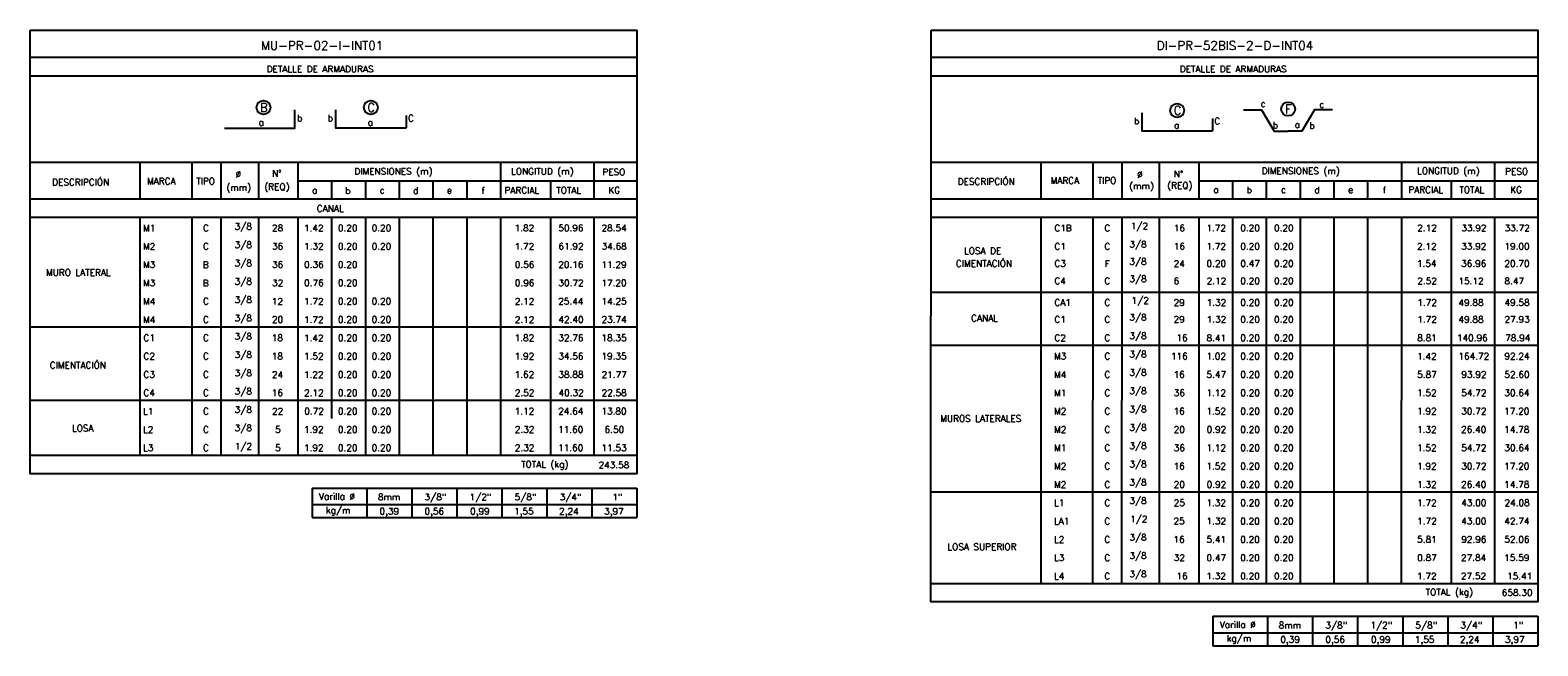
# Model space of a CAD drawing. Header units: metres. Extents: x -260 to 410, y 23 to 160.
# Tile 15 of 15: x 347 to 410, y 53 to 78. Entities that reach past the tile are written whole.
import ezdxf
from ezdxf.enums import TextEntityAlignment as Align

# ---------------------------------------------------------------- set-up
doc = ezdxf.new("R2010")
doc.units = ezdxf.units.M
for name, color, linetype in [('XREF-SE-CUADROS DE DESPIECE - HUAURA_PQT4$0$21', 3, 'Continuous'), ('XREF-SE-CUADROS DE DESPIECE - HUAURA_PQT4$0$21C', 3, 'Continuous'), ('XREF-SE-CUADROS DE DESPIECE - HUAURA_PQT4$0$23', 2, 'Continuous'), ('XREF-SE-CUADROS DE DESPIECE - HUAURA_PQT4$0$S-ANNO-TEXT', 7, 'Continuous'), ('XREF-SE-CUADROS DE DESPIECE - HUAURA_PQT4$0$S-LNWK-0006', 1, 'Continuous')]:
    doc.layers.add(name, color=color, linetype=linetype)
doc.styles.add('XREF-SE-CUADROS DE DESPIECE - HUAURA_PQT4$0$TEGEPSA 100', font='romans.shx')

# ---------------------------------------------------------------- blocks, each defined once
blk = doc.blocks.new('XREF-SE-CUADROS DE DESPIECE - HUAURA_PQT4')
for p, q in [((351.699, 72.91), (351.699, 71.394)), ((368.676, 62.298), (368.676, 60.782))]:
    blk.add_line(p, q)
at = {"layer": 'XREF-SE-CUADROS DE DESPIECE - HUAURA_PQT4$0$21'}
for p, q in [((353.843, 72.91), (353.843, 71.394)), ((355.043, 72.91), (355.043, 71.394)), ((356.597, 72.91), (356.597, 71.394)), ((358.23, 72.91), (358.23, 71.394)), ((366.611, 72.91), (366.611, 71.394)), ((370.466, 72.91), (370.466, 71.394)), ((388.965, 72.91), (388.965, 71.394)), ((391.109, 72.91), (391.109, 71.394)), ((392.309, 72.91), (392.309, 71.394)), ((393.864, 72.91), (393.864, 71.394)), ((395.496, 72.91), (395.496, 71.394)), ((403.877, 72.91), (403.877, 71.394)), ((407.732, 72.91), (407.732, 71.394)), ((358.23, 72.148), (372.256, 72.148)), ((359.627, 72.148), (359.627, 71.394)), ((361.024, 72.148), (361.024, 71.394)), ((362.42, 72.148), (362.42, 71.394)), ((363.817, 72.148), (363.817, 71.394)), ((365.214, 72.148), (365.214, 71.394)), ((368.676, 72.148), (368.676, 71.394)), ((395.496, 72.148), (409.522, 72.148)), ((396.893, 72.148), (396.893, 71.394)), ((398.29, 72.148), (398.29, 71.394)), ((399.687, 72.148), (399.687, 71.394)), ((401.083, 72.148), (401.083, 71.394)), ((402.48, 72.148), (402.48, 71.394)), ((405.942, 72.148), (405.942, 71.394)), ((347.156, 71.394), (372.256, 71.394)), ((384.422, 71.394), (409.522, 71.394)), ((347.156, 70.64), (372.256, 70.64)), ((351.699, 70.64), (351.699, 60.782)), ((353.843, 70.64), (353.843, 60.782)), ((355.043, 70.64), (355.043, 60.782)), ((356.597, 70.64), (356.597, 60.782)), ((358.23, 70.64), (358.23, 60.782)), ((359.627, 70.64), (359.627, 62.298)), ((361.024, 70.64), (361.024, 60.782)), ((362.42, 70.64), (362.42, 60.782)), ((363.817, 70.64), (363.817, 60.782)), ((365.214, 70.64), (365.214, 60.782)), ((366.611, 70.64), (366.611, 60.782)), ((368.676, 70.64), (368.676, 62.298)), ((370.466, 70.64), (370.466, 60.782)), ((384.422, 70.64), (409.522, 70.64)), ((388.965, 70.64), (388.962, 55.473)), ((391.109, 70.64), (391.106, 55.473)), ((392.309, 70.64), (392.306, 55.473)), ((393.864, 70.64), (393.861, 55.473)), ((395.496, 70.64), (395.493, 55.473)), ((396.893, 70.64), (396.89, 55.473)), ((398.29, 70.64), (398.287, 55.473)), ((399.687, 70.64), (399.684, 55.473)), ((401.083, 70.64), (401.08, 55.473)), ((402.48, 70.64), (402.477, 55.473)), ((403.877, 70.64), (403.874, 55.473)), ((405.942, 70.64), (405.939, 55.473)), ((407.732, 70.64), (407.729, 55.473)), ((384.422, 67.533), (409.522, 67.533)), ((347.156, 66.09), (372.256, 66.09)), ((384.422, 65.332), (409.522, 65.332)), ((347.156, 63.057), (372.256, 63.057)), ((347.156, 60.782), (372.256, 60.782)), ((361.08, 59.424), (361.08, 58.196)), ((362.943, 59.424), (362.943, 58.196)), ((364.806, 59.424), (364.806, 58.196)), ((366.668, 59.424), (366.668, 58.196)), ((368.531, 59.424), (368.531, 58.196)), ((370.394, 59.424), (370.394, 58.196)), ((384.422, 59.265), (409.522, 59.265)), ((358.815, 58.736), (372.256, 58.736)), ((384.419, 55.473), (409.52, 55.473)), ((398.344, 54.116), (398.344, 52.888)), ((400.206, 54.116), (400.206, 52.888)), ((402.069, 54.116), (402.069, 52.888)), ((403.932, 54.116), (403.932, 52.888)), ((405.794, 54.116), (405.794, 52.888)), ((407.657, 54.116), (407.657, 52.888)), ((396.078, 53.428), (409.52, 53.428))]:
    blk.add_line(p, q, dxfattribs=at)
at = {"layer": 'XREF-SE-CUADROS DE DESPIECE - HUAURA_PQT4$0$21C'}
for centre in [(356.809, 75.177), (361.25, 75.177), (394.604, 75.056), (399.191, 75.115)]:
    blk.add_circle(centre, 0.288, dxfattribs=at)
at = {"layer": 'XREF-SE-CUADROS DE DESPIECE - HUAURA_PQT4$0$23'}
for p, q in [((347.156, 72.91), (372.256, 72.91)), ((384.422, 72.91), (409.522, 72.91)), ((358.815, 59.424), (358.815, 58.196)), ((358.815, 59.424), (372.256, 59.424)), ((358.815, 59.424), (358.815, 58.196)), ((372.256, 59.424), (372.256, 58.196)), ((358.815, 58.196), (372.256, 58.196)), ((396.078, 54.116), (396.078, 52.888)), ((396.078, 54.116), (409.52, 54.116)), ((396.078, 54.116), (396.078, 52.888)), ((409.52, 54.116), (409.52, 52.888)), ((396.078, 52.888), (409.52, 52.888))]:
    blk.add_line(p, q, dxfattribs=at)
for points in [[(347.156, 78.38), (372.256, 78.38), (372.256, 60.015), (347.156, 60.015)], [(384.422, 78.38), (409.522, 78.38), (409.52, 54.707), (384.419, 54.707)]]:
    blk.add_lwpolyline(points, close=True, dxfattribs=at)
for points in [[(372.256, 77.244), (347.156, 77.244)], [(409.522, 77.244), (384.422, 77.244)], [(372.256, 76.474), (347.156, 76.474)], [(409.522, 76.474), (384.422, 76.474)]]:
    blk.add_lwpolyline(points, dxfattribs=at)
at = {"layer": 'XREF-SE-CUADROS DE DESPIECE - HUAURA_PQT4$0$S-LNWK-0006'}
blk.add_lwpolyline([(355.189, 74.325), (358.098, 74.325), (358.098, 75.076)], dxfattribs=at)
for points in [[(362.708, 74.848), (362.708, 74.338, -0.414214), (362.695, 74.325), (359.799, 74.325), (359.799, 75.076)], [(396.062, 74.728), (396.062, 74.218, -0.414214), (396.049, 74.204), (393.153, 74.204), (393.153, 74.955)]]:
    blk.add_lwpolyline(points, format="xyb", dxfattribs=at)
at = {"layer": 'XREF-SE-CUADROS DE DESPIECE - HUAURA_PQT4$0$S-LNWK-0006', "flags": 128}
for points in [[(397.342, 75.086), (398.096, 75.086), (398.619, 74.191), (399.188, 74.191), (399.188, 74.191)], [(401.033, 75.086), (400.28, 75.086), (399.756, 74.191), (399.188, 74.191), (399.188, 74.191)]]:
    blk.add_lwpolyline(points, dxfattribs=at)
at = {"style": 'XREF-SE-CUADROS DE DESPIECE - HUAURA_PQT4$0$TEGEPSA 100'}
for s, p in [('Ø', (355.656, 72.286)), ('N°', (357.161, 72.313)), ('DIMENSIONES (m)', (360.568, 72.399)), ('LONGITUD (m)', (367.05, 72.399)), ('PESO', (370.826, 72.372)), ('Ø', (392.945, 72.267)), ('N°', (394.463, 72.29)), ('DIMENSIONES (m)', (398.097, 72.417)), ('LONGITUD (m)', (404.528, 72.417)), ('PESO', (408.168, 72.395)), ('DESCRIPCIÓN', (348.064, 71.95)), ('MARCA', (351.989, 71.995)), ('TIPO', (354.023, 71.992)), ('(mm)', (355.274, 71.733)), ('(REQ)', (356.841, 71.76)), ('a', (358.817, 71.616)), ('b', (360.188, 71.605)), ('c', (361.614, 71.616)), ('d', (362.995, 71.605)), ('e', (364.393, 71.616)), ('f', (365.83, 71.602)), ('PARCIAL', (366.777, 71.615)), ('TOTAL', (368.918, 71.615)), ('KG', (371.073, 71.615)), ('DESCRIPCIÓN', (385.524, 71.978)), ('MARCA', (389.366, 72.018)), ('TIPO', (391.31, 72.018)), ('(mm)', (392.618, 71.792)), ('(REQ)', (394.189, 71.815)), ('a', (396.099, 71.638)), ('b', (397.474, 71.628)), ('c', (398.896, 71.638)), ('d', (400.279, 71.629)), ('e', (401.676, 71.638)), ('f', (403.108, 71.626)), ('PARCIAL', (404.166, 71.637)), ('TOTAL', (406.277, 71.637)), ('KG', (408.38, 71.637)), ('M1', (351.825, 70.05)), ('C', (354.306, 70.053)), (' 3/8', (355.427, 70.117)), ('28', (357.159, 70.054)), ('1.42', (358.482, 70.051)), ('0.20', (359.886, 70.054)), ('0.20', (361.282, 70.054)), ('1.82', (367.197, 70.054)), ('50.96', (369.004, 70.054)), ('28.54', (370.79, 70.054)), ('C1B', (389.524, 70.052)), ('C', (391.592, 70.052)), ('1/2', (392.683, 70.137)), ('16', (394.462, 70.053)), ('1.72', (395.811, 70.053)), ('0.20', (397.214, 70.053)), ('0.20', (398.611, 70.053)), ('2.12', (404.533, 70.053)), ('33.92', (406.356, 70.053)), ('33.72', (408.147, 70.053)), ('M2', (351.825, 69.292)), ('C', (354.306, 69.295)), (' 3/8', (355.427, 69.359)), ('36', (357.16, 69.295)), ('1.32', (358.482, 69.295)), ('0.20', (359.886, 69.295)), ('0.20', (361.282, 69.295)), ('1.72', (367.197, 69.293)), ('61.92', (369.007, 69.295)), ('34.68', (370.794, 69.295)), ('LOSA DE', (385.785, 69.111)), ('C1', (389.524, 69.294)), ('C', (391.592, 69.294)), (' 3/8', (392.441, 69.379)), ('16', (394.463, 69.295)), ('1.72', (395.811, 69.295)), ('0.20', (397.214, 69.295)), ('0.20', (398.611, 69.295)), ('2.12', (404.526, 69.293)), ('33.92', (406.352, 69.295)), ('19.00', (408.142, 69.295)), ('M3', (351.825, 68.537)), ('B', (354.298, 68.532)), (' 3/8', (355.427, 68.6)), ('36', (357.16, 68.537)), ('0.36', (358.49, 68.537)), ('0.20', (359.886, 68.537)), ('0.56', (367.205, 68.537)), ('20.16', (369.002, 68.537)), ('11.29', (370.788, 68.537)), ('CIMENTACIÓN', (385.448, 68.585)), ('C3', (389.524, 68.582)), ('F', (391.603, 68.579)), (' 3/8', (392.441, 68.666)), ('24', (394.459, 68.579)), ('0.20', (395.817, 68.582)), ('0.47', (397.217, 68.582)), ('0.20', (398.611, 68.582)), ('1.54', (404.521, 68.582)), ('36.96', (406.35, 68.582)), ('20.70', (408.138, 68.582)), ('MURO LATERAL', (347.811, 68.208)), ('M3', (351.825, 67.779)), ('B', (354.298, 67.774)), (' 3/8', (355.427, 67.842)), ('32', (357.164, 67.779)), ('0.76', (358.49, 67.779)), ('0.20', (359.886, 67.779)), ('0.96', (367.205, 67.779)), ('30.72', (369.007, 67.779)), ('17.20', (370.784, 67.779)), ('C4', (389.524, 67.861)), ('C', (391.592, 67.861)), (' 3/8', (392.441, 67.946)), ('6', (394.455, 67.861)), ('2.12', (395.821, 67.861)), ('0.20', (397.214, 67.861)), ('0.20', (398.611, 67.861)), ('2.52', (404.536, 67.861)), ('15.12', (406.238, 67.859)), ('8.47', (408.144, 67.861)), (' 3/8', (355.427, 67.084)), ('M4', (351.825, 67.017)), ('C', (354.306, 67.02)), ('12', (357.155, 67.016)), ('1.72', (358.482, 67.018)), ('0.20', (359.886, 67.02)), ('0.20', (361.282, 67.02)), ('2.12', (367.204, 67.018)), ('25.44', (368.999, 67.02)), ('14.25', (370.79, 67.02)), ('CA1', (389.524, 66.966)), ('C', (391.592, 66.966)), ('1/2', (392.715, 67.052)), ('29', (394.455, 66.967)), ('1.32', (395.821, 66.967)), ('0.20', (397.214, 66.967)), ('0.20', (398.611, 66.967)), ('1.72', (404.536, 66.967)), ('49.88', (406.238, 66.965)), ('49.58', (408.144, 66.967)), ('M4', (351.825, 66.259)), ('C', (354.306, 66.261)), (' 3/8', (355.427, 66.325)), ('20', (357.157, 66.262)), ('1.72', (358.482, 66.26)), ('0.20', (359.886, 66.262)), ('0.20', (361.282, 66.262)), ('2.12', (367.204, 66.26)), ('42.40', (369.009, 66.262)), ('23.74', (370.79, 66.262)), ('CANAL', (386.078, 66.323)), ('C1', (389.524, 66.271)), ('C', (391.592, 66.271)), (' 3/8', (392.441, 66.356)), ('29', (394.455, 66.271)), ('1.32', (395.821, 66.271)), ('0.20', (397.214, 66.271)), ('0.20', (398.611, 66.271)), ('1.72', (404.536, 66.271)), ('49.88', (406.238, 66.269)), ('27.93', (408.144, 66.271)), ('C1', (351.843, 65.503)), ('C', (354.306, 65.503)), (' 3/8', (355.427, 65.567)), ('18', (357.152, 65.504)), ('1.42', (358.482, 65.501)), ('0.20', (359.886, 65.504)), ('0.20', (361.282, 65.504)), ('1.82', (367.197, 65.504)), ('32.76', (369.003, 65.504)), ('18.35', (370.79, 65.504)), ('C2', (389.524, 65.502)), ('C', (391.592, 65.502)), (' 3/8', (392.441, 65.587)), ('16', (394.569, 65.503)), ('8.41', (395.818, 65.501)), ('0.20', (397.214, 65.503)), ('0.20', (398.611, 65.503)), ('8.81', (404.533, 65.503)), ('140.96', (406.176, 65.503)), ('78.94', (408.171, 65.503)), ('C2', (351.843, 64.745)), ('C', (354.306, 64.745)), (' 3/8', (355.427, 64.809)), ('18', (357.152, 64.745)), ('1.52', (358.482, 64.745)), ('0.20', (359.886, 64.745)), ('0.20', (361.282, 64.745)), ('1.92', (367.197, 64.745)), ('34.56', (369.003, 64.745)), ('19.35', (370.79, 64.745)), ('M3', (389.508, 64.745)), ('C', (391.592, 64.744)), (' 3/8', (392.441, 64.829)), ('116', (394.347, 64.745)), ('1.02', (395.811, 64.745)), ('0.20', (397.214, 64.745)), ('0.20', (398.611, 64.745)), ('1.42', (404.526, 64.743)), ('164.72', (406.238, 64.745)), ('92.24', (408.14, 64.745)), ('CIMENTACIÓN', (347.966, 64.371)), ('C3', (351.843, 63.987)), ('C', (354.306, 63.986)), (' 3/8', (355.427, 64.05)), ('24', (357.156, 63.984)), ('1.22', (358.482, 63.984)), ('0.20', (359.886, 63.987)), ('0.20', (361.282, 63.987)), ('1.62', (367.197, 63.987)), ('38.88', (369.004, 63.987)), ('21.77', (370.794, 63.984)), ('M4', (389.508, 63.984)), ('C', (391.592, 63.986)), (' 3/8', (392.441, 64.071)), ('16', (394.455, 63.986)), ('5.47', (395.817, 63.986)), ('0.20', (397.214, 63.986)), ('0.20', (398.611, 63.986)), ('5.87', (404.532, 63.986)), ('93.92', (406.356, 63.986)), ('52.60', (408.139, 63.986)), ('C4', (351.843, 63.228)), ('C', (354.306, 63.228)), (' 3/8', (355.427, 63.292)), ('16', (357.151, 63.229)), ('2.12', (358.489, 63.226)), ('0.20', (359.886, 63.229)), ('0.20', (361.282, 63.229)), ('2.52', (367.204, 63.229)), ('40.32', (369.014, 63.229)), ('22.58', (370.793, 63.229)), ('M1', (389.508, 63.225)), ('C', (391.592, 63.227)), (' 3/8', (392.441, 63.312)), ('36', (394.462, 63.228)), ('1.12', (395.811, 63.226)), ('0.20', (397.214, 63.228)), ('0.20', (398.611, 63.228)), ('1.52', (404.526, 63.228)), ('54.72', (406.354, 63.228)), ('30.64', (408.138, 63.228)), ('L1', (351.825, 62.466)), ('C', (354.306, 62.47)), (' 3/8', (355.427, 62.534)), ('22', (357.162, 62.466)), ('0.72', (358.494, 62.47)), ('0.20', (359.886, 62.47)), ('0.20', (361.282, 62.47)), ('1.12', (367.197, 62.468)), ('24.64', (368.999, 62.47)), ('13.80', (370.784, 62.47)), ('MUROS LATERALES', (384.802, 62.164)), ('M2', (389.508, 62.467)), ('C', (391.592, 62.469)), (' 3/8', (392.441, 62.554)), ('16', (394.455, 62.47)), ('1.52', (395.811, 62.47)), ('0.20', (397.214, 62.47)), ('0.20', (398.611, 62.47)), ('1.92', (404.526, 62.47)), ('30.72', (406.354, 62.47)), ('17.20', (408.132, 62.47)), ('LOSA', (348.885, 61.763)), ('L2', (351.825, 61.707)), ('C', (354.306, 61.711)), (' 3/8', (355.427, 61.775)), ('5', (357.29, 61.712)), ('1.92', (358.482, 61.712)), ('0.20', (359.886, 61.712)), ('0.20', (361.282, 61.712)), ('2.32', (367.204, 61.712)), ('11.60', (368.994, 61.712)), ('6.50', (370.917, 61.712)), ('M2', (389.508, 61.709)), ('C', (391.592, 61.711)), (' 3/8', (392.441, 61.796)), ('20', (394.46, 61.711)), ('0.92', (395.822, 61.711)), ('0.20', (397.214, 61.711)), ('0.20', (398.611, 61.711)), ('1.32', (404.526, 61.711)), ('26.40', (406.348, 61.711)), ('14.78', (408.133, 61.711)), ('L3', (351.825, 60.954)), ('C', (354.306, 60.953)), (' 1/2', (355.431, 61.017)), ('5', (357.29, 60.954)), ('1.92', (358.482, 60.954)), ('0.20', (359.886, 60.954)), ('0.20', (361.282, 60.954)), ('2.32', (367.204, 60.954)), ('11.60', (368.994, 60.954)), ('11.53', (370.79, 60.954)), ('M1', (389.508, 60.95)), ('C', (391.592, 60.952)), (' 3/8', (392.441, 61.037)), ('36', (394.462, 60.953)), ('1.12', (395.811, 60.951)), ('0.20', (397.214, 60.953)), ('0.20', (398.611, 60.953)), ('1.52', (404.526, 60.953)), ('54.72', (406.354, 60.953)), ('30.64', (408.138, 60.953)), (' 3/8', (392.441, 60.279)), ('M2', (389.508, 60.192)), ('C', (391.592, 60.194)), ('16', (394.455, 60.195)), ('1.52', (395.811, 60.195)), ('0.20', (397.214, 60.195)), ('0.20', (398.611, 60.195)), ('1.92', (404.526, 60.195)), ('30.72', (406.354, 60.195)), ('17.20', (408.132, 60.195)), ('M2', (389.508, 59.434)), ('C', (391.592, 59.436)), (' 3/8', (392.441, 59.521)), ('20', (394.46, 59.436)), ('0.92', (395.822, 59.436)), ('0.20', (397.214, 59.436)), ('0.20', (398.611, 59.436)), ('1.32', (404.526, 59.436)), ('26.40', (406.348, 59.436)), ('14.78', (408.133, 59.436)), ('L1', (389.508, 58.674)), ('C', (391.592, 58.677)), (' 3/8', (392.441, 58.762)), ('25', (394.46, 58.678)), ('1.32', (395.811, 58.678)), ('0.20', (397.214, 58.678)), ('0.20', (398.611, 58.678)), ('1.72', (404.526, 58.676)), ('43.00', (406.353, 58.678)), ('24.08', (408.144, 58.678)), ('LA1', (389.506, 57.916)), ('C', (391.589, 57.919)), ('1/2', (392.654, 58.004)), ('25', (394.452, 57.92)), ('1.32', (395.816, 57.92)), ('0.20', (397.211, 57.92)), ('0.20', (398.608, 57.92)), ('1.72', (404.531, 57.92)), ('43.00', (406.353, 57.92)), ('42.74', (408.135, 57.92)), ('L2', (389.506, 57.157)), ('C', (391.589, 57.161)), (' 3/8', (392.438, 57.246)), ('16', (394.452, 57.161)), ('5.41', (395.816, 57.161)), ('0.20', (397.211, 57.161)), ('0.20', (398.608, 57.161)), ('5.81', (404.531, 57.161)), ('92.96', (406.353, 57.161)), ('52.06', (408.135, 57.161)), ('LOSA SUPERIOR', (385.097, 56.856)), (' 3/8', (392.438, 56.487)), ('L3', (389.506, 56.403)), ('C', (391.589, 56.402)), ('32', (394.463, 56.403)), ('0.47', (395.817, 56.403)), ('0.20', (397.211, 56.403)), ('0.20', (398.608, 56.403)), ('0.87', (404.532, 56.403)), ('27.84', (406.344, 56.403)), ('15.59', (408.132, 56.403)), ('L4', (389.506, 55.642)), ('C', (391.589, 55.644)), (' 3/8', (392.438, 55.729)), ('16', (394.569, 55.645)), ('1.32', (395.808, 55.645)), ('0.20', (397.211, 55.645)), ('0.20', (398.608, 55.645)), ('1.72', (404.523, 55.643)), ('27.52', (406.34, 55.645)), ('15.41', (408.249, 55.643))]:
    blk.add_text(s, height=0.27, dxfattribs=at).set_placement(p)
at = {"layer": 'XREF-SE-CUADROS DE DESPIECE - HUAURA_PQT4$0$23', "style": 'XREF-SE-CUADROS DE DESPIECE - HUAURA_PQT4$0$TEGEPSA 100'}
for s, p in [('CANAL', (359.013, 70.861)), ('TOTAL (kg)', (367.464, 60.271)), ('243.58', (370.667, 60.242)), ('TOTAL (kg)', (404.88, 54.981)), ('658.30', (408.029, 54.956))]:
    blk.add_text(s, height=0.27, dxfattribs=at).set_placement(p)
at = {"layer": 'XREF-SE-CUADROS DE DESPIECE - HUAURA_PQT4$0$S-ANNO-TEXT', "color": 4, "style": 'XREF-SE-CUADROS DE DESPIECE - HUAURA_PQT4$0$TEGEPSA 100'}
for s, p in [('MU-PR-02-I-INT01', (356.699, 77.564)), ('DI-PR-52BIS-2-D-INT04', (393.755, 77.564))]:
    blk.add_text(s, height=0.36233, dxfattribs=at).set_placement(p)
at = {"layer": 'XREF-SE-CUADROS DE DESPIECE - HUAURA_PQT4$0$S-ANNO-TEXT', "style": 'XREF-SE-CUADROS DE DESPIECE - HUAURA_PQT4$0$TEGEPSA 100'}
for s, height, p in [('DETALLE DE ARMADURAS', 0.27006, (356.939, 76.635)), ('DETALLE DE ARMADURAS', 0.27006, (394.71, 76.635)), ('Varilla %%C', 0.27, (359.1, 58.941)), ('kg/m', 0.27, (359.386, 58.371)), ('8mm', 0.27, (361.54, 58.916)), ('3/8"', 0.27, (363.468, 58.916)), ('1/2"', 0.27, (365.331, 58.916)), ('5/8"', 0.27, (367.193, 58.916)), ('3/4"', 0.27, (369.056, 58.916)), ('1"', 0.27, (371.235, 58.916)), ('0,39', 0.27, (361.607, 58.326)), ('0,56', 0.27, (363.469, 58.326)), ('0,99', 0.27, (365.355, 58.326)), ('1,55', 0.27, (367.172, 58.326)), ('2,24', 0.27, (369.035, 58.326)), ('3,97', 0.27, (370.898, 58.326)), ('Varilla %%C', 0.27, (396.363, 53.633)), ('8mm', 0.27, (398.803, 53.607)), ('3/8"', 0.27, (400.731, 53.607)), ('1/2"', 0.27, (402.594, 53.607)), ('5/8"', 0.27, (404.457, 53.607)), ('3/4"', 0.27, (406.319, 53.607)), ('1"', 0.27, (408.498, 53.607)), ('kg/m', 0.27, (396.65, 53.063)), ('0,39', 0.27, (398.87, 53.018)), ('0,56', 0.27, (400.733, 53.018)), ('0,99', 0.27, (402.618, 53.018)), ('1,55', 0.27, (404.435, 53.018)), ('2,24', 0.27, (406.298, 53.018)), ('3,97', 0.27, (408.161, 53.018))]:
    blk.add_text(s, height=height, dxfattribs=at).set_placement(p)
for s, height, p in [('B', 0.362, (356.822, 74.995)), ('C', 0.362, (361.264, 74.995)), ('C', 0.362, (394.618, 74.875)), ('F', 0.362, (399.205, 74.933)), ('a', 0.27, (356.715, 74.424)), ('a', 0.27, (361.228, 74.424)), ('a', 0.27, (394.582, 74.304)), ('a', 0.27, (399.573, 74.333))]:
    blk.add_text(s, height=height, dxfattribs=at).set_placement(p, align=Align.CENTER)
for s, p in [('b', (358.419, 74.604)), ('b', (359.683, 74.604)), ('C', (363.03, 74.604)), ('c', (398.264, 75.199)), ('c', (400.688, 75.167)), ('b', (393.037, 74.483)), ('C', (396.384, 74.483)), ('b', (398.778, 74.309)), ('b', (400.291, 74.295))]:
    blk.add_text(s, height=0.27, dxfattribs=at).set_placement(p, align=Align.RIGHT)

msp = doc.modelspace()

# ---------------------------------------------------------------- block references
msp.add_blockref('XREF-SE-CUADROS DE DESPIECE - HUAURA_PQT4', (0, 0))

doc.saveas('drawing.dxf')
